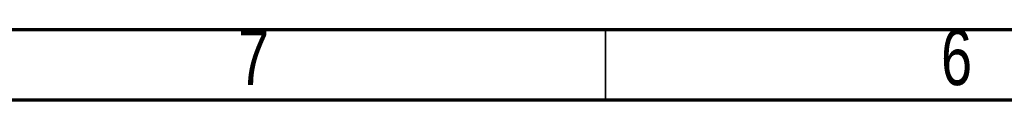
# Model space of a CAD drawing. Header units: millimetres. Extents: x 15 to 415, y 5 to 292.
# Tile 11 of 32: x 73 to 143, y 287 to 292. Entities that reach past the tile are written whole.
import ezdxf

# ---------------------------------------------------------------- set-up
doc = ezdxf.new("R2010")
doc.units = ezdxf.units.MM
doc.styles.add('SLDTEXTSTYLE0', font='TXT', dxfattribs={"width": 0.75})

msp = doc.modelspace()

# ---------------------------------------------------------------- linework, layer by layer
at = {"color": 7, "linetype": 'Continuous', "lineweight": 70}
for p, q in [((15, 292), (415, 292)), ((20, 287), (410, 287))]:
    msp.add_line(p, q, dxfattribs=at)
at = {"color": 7, "linetype": 'Continuous', "lineweight": 35}
msp.add_line((115, 287), (115, 292), dxfattribs=at)

# ---------------------------------------------------------------- texts
at = {"color": 7, "linetype": 'Continuous', "lineweight": 0, "char_height": 3.9688, "attachment_point": 2, "style": 'SLDTEXTSTYLE0'}
for s, insert in [('6', (139.96, 292.01)), ('7', (89.96, 292.01))]:
    msp.add_mtext(s, dxfattribs=dict(at, insert=insert))

doc.saveas('drawing.dxf')
